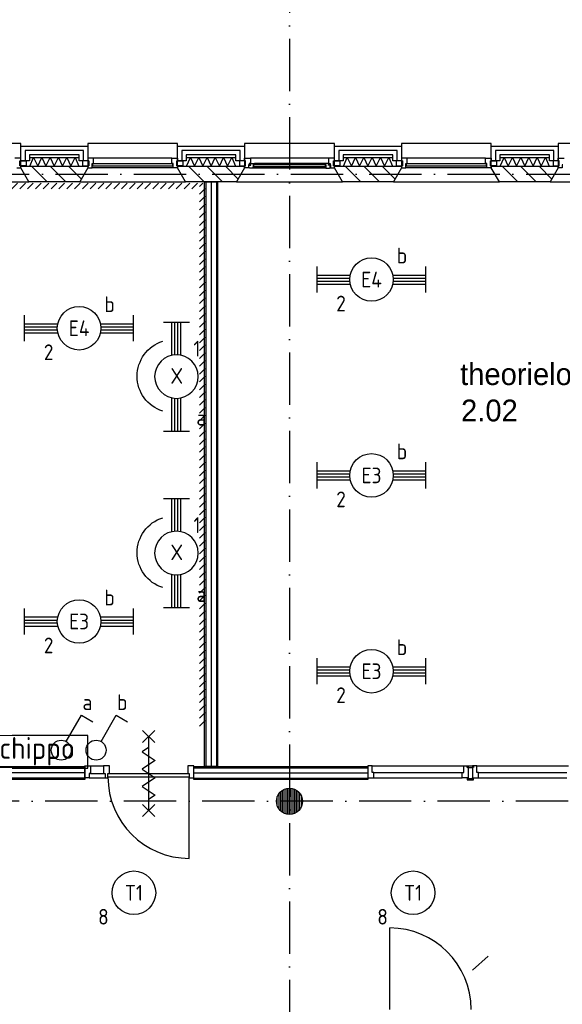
# Model space of a CAD drawing. Header units: millimetres. Extents: x 89505 to 240707, y 191 to 84291.
# Tile 45 of 50: x 211508 to 217736, y 48333 to 59635. Entities that reach past the tile are written whole.
import ezdxf
from ezdxf.enums import TextEntityAlignment as Align

# ---------------------------------------------------------------- set-up
doc = ezdxf.new("R2010")
doc.units = ezdxf.units.MM
doc.header["$LTSCALE"] = 100
doc.linetypes.add('DASHDOT', pattern=[9, 6, -1.5, 0, -1.5])
doc.layers.get('0').update_dxf_attribs({"linetype": 'CONTINUOUS'})
for name, color, linetype in [('AL$7----_STRAMIEN', 1, 'DASHDOT'), ('AL21----_BUITENWAND', 4, 'CONTINUOUS'), ('AL21K---_ISOLATIE', 1, 'CONTINUOUS'), ('AL22----_BINNENWAND', 7, 'CONTINUOUS'), ('AL28----_KONSTRUKTIE', 3, 'CONTINUOUS'), ('AL31----_BUITENKOZ', 7, 'CONTINUOUS'), ('AL32----_BINNENKOZ', 9, 'CONTINUOUS'), ('AL32----_DRAAIRICHTING', 1, 'CONTINUOUS'), ('AL65----_BEVEILIGING', 7, 'CONTINUOUS'), ('ALL-----_REFLIJNEN', 8, 'CONTINUOUS'), ('ALXA3---_VOLZWART', 14, 'CONTINUOUS'), ('ALXAA---_GEWBETON', 12, 'CONTINUOUS'), ('ALXAB---_PREFABBETON', 1, 'CONTINUOUS'), ('BOUW', 8, 'CONTINUOUS'), ('EA61303-_ARCEER', 1, 'CONTINUOUS'), ('EB62202-_ATTRIB', 2, 'CONTINUOUS'), ('EB63101-_ATTRIB', 2, 'CONTINUOUS'), ('EB6522--_ATTRIB', 2, 'CONTINUOUS'), ('EL62202-_KRACHT-SCH', 3, 'CONTINUOUS'), ('EL63101-_LICHT-ARM', 3, 'CONTINUOUS'), ('EL63101-LICHT-ARM', 3, 'CONTINUOUS'), ('EL6522--_TOEGCTRL', 170, 'CONTINUOUS')]:
    doc.layers.add(name, color=color, linetype=linetype)
doc.styles.add('1_8', font='ISO', dxfattribs={"height": 1.8})
doc.styles.add('BURO-025', font='BUROFONT.shx', dxfattribs={"height": 250})
doc.styles.add('NORATT', font='ISO.shx')

# ---------------------------------------------------------------- blocks, each defined once
blk = doc.blocks.new('EJ3T20')
at = {"color": 0}
for p, q in [((-6.25, -1.5), (-6.25, 1.5)), ((6.25, -1.5), (6.25, 1.5)), ((-6.25, 0.52), (-2.44, 0.52)), ((-6.25, 0.17), (-2.49, 0.17)), ((2.44, 0.52), (6.25, 0.52)), ((2.49, 0.17), (6.25, 0.17)), ((-6.25, -0.17), (-2.49, -0.17)), ((-6.25, -0.52), (-2.44, -0.52)), ((2.44, -0.52), (6.25, -0.52)), ((2.49, -0.17), (6.25, -0.17))]:
    blk.add_line(p, q, dxfattribs=at)
blk.add_circle((0, 0), 2.5, dxfattribs=at)
at = {"color": 6, "style": '1_8'}
for tag, flags, p in [('SCHAK', 8, (3.5, 2.75)), ('A_CODE', 8, (0, 0)), ('GROEP', 8, (-3.5, -2.75)), ('KAST', 9, (3.5, -2.75))]:
    blk.add_attdef(tag, text='', height=1.8, dxfattribs=dict(at, flags=flags)).set_placement(p, align=Align.MIDDLE)
blk = doc.blocks.new('ES3S1')
blk.add_lwpolyline([(0.58, 1), (2.31, 4), (3.61, 3.25)])
blk.add_circle((0, 0), 1.15)
at = {"style": '1_8'}
for tag, flags, p in [('SCHAK', 8, (3, 5.5)), ('KAST', 9, (-3, 0.5)), ('M_CODE', 9, (0, 0)), ('DOEL', 9, (-3, -2)), ('GROEP', 9, (-3, -4.5))]:
    blk.add_attdef(tag, text='', height=1.8, dxfattribs=dict(at, flags=flags)).set_placement(p, align=Align.MIDDLE_CENTER)
blk = doc.blocks.new('ES3G00')
blk.add_circle((0, 0), 2.5)
at = {"color": 6, "style": '1_8'}
for tag, flags, p in [('SCHAK', 8, (3.5, 2.75)), ('A_CODE', 8, (0, 0)), ('GROEP', 8, (-3.5, -2.75)), ('KAST', 9, (3.5, -2.75))]:
    blk.add_attdef(tag, text='', height=1.8, dxfattribs=dict(at, flags=flags)).set_placement(p, align=Align.MIDDLE)
blk = doc.blocks.new('PENDEL')
at = {"color": 0}
for p, q in [((-6.25, -1.5), (-6.25, 1.5)), ((6.25, -1.5), (6.25, 1.5)), ((-6.25, 0.52), (-2.44, 0.52)), ((-6.25, 0.18), (-2.49, 0.18)), ((2.44, 0.52), (6.25, 0.52)), ((2.49, 0.18), (6.25, 0.18)), ((-6.25, -0.18), (-2.49, -0.18)), ((-6.25, -0.52), (-2.44, -0.52)), ((2.44, -0.52), (6.25, -0.52)), ((2.49, -0.18), (6.25, -0.18))]:
    blk.add_line(p, q, dxfattribs=at)
blk.add_circle((0, 0), 2.5, dxfattribs=at)
at = {"layer": 'EL63101-_LICHT-ARM'}
blk.add_arc((0.04, -0.3), 4.21, 197.6135, 342.3865, dxfattribs=at)
at = {"color": 6, "style": '1_8'}
for tag, flags, p in [('SCHAK', 8, (3.5, 2.75)), ('A_CODE', 8, (0, 0)), ('GROEP', 8, (-3.5, -2.75)), ('KAST', 9, (3.5, -2.75))]:
    blk.add_attdef(tag, text='', height=1.8, dxfattribs=dict(at, flags=flags)).set_placement(p, align=Align.MIDDLE)
at = {"style": '1_8', "flags": 8}
blk.add_attdef('M_CODE', text='', height=3.6, dxfattribs=at).set_placement((0, 0), align=Align.MIDDLE_CENTER)
blk = doc.blocks.new('A$C1FCF4BCA')
at = {"layer": 'EA61303-_ARCEER'}
h = blk.add_hatch(dxfattribs=at)
h.set_pattern_fill('ANSI31', color=256, scale=20, angle=180, style=0)
h.set_pattern_definition([(225, (-1667.2, 7058.146), (44.90128, -44.90128), [])])
h.paths.add_polyline_path([(-1667, 7026), (-1667, 7091), (16055, 7091), (16055, 7026)])
h = blk.add_hatch(dxfattribs=at)
h.set_pattern_fill('ANSI31', color=256, scale=20, style=0)
h.set_pattern_definition([(45, (16087.3, 7058.146), (-44.9, 44.9), [])])
h.paths.add_polyline_path([(16055, 7091), (16120, 7091), (16120, 7026), (16055, 7026)])
h = blk.add_hatch(dxfattribs=at)
h.set_pattern_fill('ANSI31', color=256, scale=20, angle=180, style=0)
h.set_pattern_definition([(225, (-1699.7, 7058.146), (44.90128, -44.90128), [])])
h.paths.add_polyline_path([(16055, 7026), (16120, 7026), (16120, 857), (16055, 857)])
blk = doc.blocks.new('ES652245')
at = {"color": 0}
blk.add_lwpolyline([(-5.625, 1.875), (-5.625, -1.875), (5.625, -1.875), (5.625, 1.875), (-5.625, 1.875)], dxfattribs=at)
at = {"style": 'NORATT'}
for tag, flags, p in [('PANEEL', 9, (0, 3)), ('GRP', 8, (0, -5)), ('RUIMTE', 9, (0, -7.5))]:
    blk.add_attdef(tag, text='', height=1.8, dxfattribs=dict(at, flags=flags)).set_placement(p, align=Align.MIDDLE_LEFT)
at = {"style": 'NORATT', "flags": 8}
for tag, height in [('CODE', 2.5), ('M_CODE', 1.8)]:
    blk.add_attdef(tag, text='', height=height, dxfattribs=at).set_placement((0, 0), align=Align.MIDDLE_CENTER)

msp = doc.modelspace()

# ---------------------------------------------------------------- linework, layer by layer
at = {"layer": 'AL$7----_STRAMIEN', "color": 1}
for p, q in [((214605, 76516), (214605, 40112)), ((89505, 57863), (239410, 57863)), ((216706, 48725), (216886, 48885))]:
    msp.add_line(p, q, dxfattribs=at)
msp.add_lwpolyline([(239405, 50663), (89505, 50663)], dxfattribs=at)
at = {"layer": 'AL21----_BUITENWAND', "color": 8}
for p, q in [((211520, 58183), (212290, 58183)), ((211520, 58014), (211520, 58183)), ((212290, 58183), (212290, 58014)), ((213320, 58183), (214090, 58183)), ((213320, 58014), (213320, 58183)), ((214090, 58183), (214090, 58014)), ((215120, 58183), (215890, 58183)), ((215120, 58014), (215120, 58183)), ((215890, 58183), (215890, 58014)), ((216920, 58183), (217690, 58183)), ((216920, 58014), (216920, 58183)), ((217690, 58183), (217690, 58014)), ((211620, 58014), (211520, 58014)), ((212190, 58083), (211620, 58083)), ((211620, 58083), (211620, 58014)), ((212190, 58014), (212190, 58083)), ((212290, 58014), (212190, 58014)), ((213420, 58014), (213320, 58014)), ((213420, 58083), (213420, 58014)), ((213990, 58083), (213420, 58083)), ((213990, 58014), (213990, 58083)), ((214090, 58014), (213990, 58014)), ((215220, 58014), (215120, 58014)), ((215220, 58083), (215220, 58014)), ((215790, 58083), (215220, 58083)), ((215790, 58014), (215790, 58083)), ((215890, 58014), (215790, 58014)), ((217020, 58014), (216920, 58014)), ((217020, 58083), (217020, 58014)), ((217590, 58083), (217020, 58083)), ((217590, 58014), (217590, 58083)), ((217690, 58014), (217590, 58014))]:
    msp.add_line(p, q, dxfattribs=at)
at = {"layer": 'AL21K---_ISOLATIE', "color": 8, "linetype": 'Continuous'}
for p, q in [((211620, 58053), (212190, 58053)), ((211624, 57953), (211668, 58053)), ((211668, 58053), (211715, 57953)), ((211715, 57953), (211763, 58053)), ((211763, 58053), (211810, 57953)), ((211810, 57953), (211858, 58053)), ((211858, 58053), (211905, 57953)), ((211905, 57953), (211953, 58053)), ((211953, 58053), (212000, 57953)), ((212000, 57953), (212048, 58053)), ((212048, 58053), (212095, 57953)), ((212095, 57953), (212143, 58053)), ((212143, 58053), (212186, 57953)), ((213420, 58053), (213990, 58053)), ((213424, 57953), (213468, 58053)), ((213468, 58053), (213515, 57953)), ((213515, 57953), (213563, 58053)), ((213563, 58053), (213610, 57953)), ((213610, 57953), (213658, 58053)), ((213658, 58053), (213705, 57953)), ((213705, 57953), (213753, 58053)), ((213753, 58053), (213800, 57953)), ((213800, 57953), (213848, 58053)), ((213848, 58053), (213895, 57953)), ((213895, 57953), (213943, 58053)), ((213943, 58053), (213986, 57953)), ((215220, 58053), (215790, 58053)), ((215224, 57953), (215268, 58053)), ((215268, 58053), (215315, 57953)), ((215315, 57953), (215363, 58053)), ((215363, 58053), (215410, 57953)), ((215410, 57953), (215458, 58053)), ((215458, 58053), (215505, 57953)), ((215505, 57953), (215553, 58053)), ((215553, 58053), (215600, 57953)), ((215600, 57953), (215648, 58053)), ((215648, 58053), (215695, 57953)), ((215695, 57953), (215743, 58053)), ((215743, 58053), (215786, 57953)), ((217020, 58053), (217590, 58053)), ((217024, 57953), (217068, 58053)), ((217068, 58053), (217115, 57953)), ((217115, 57953), (217163, 58053)), ((217163, 58053), (217210, 57953)), ((217210, 57953), (217258, 58053)), ((217258, 58053), (217305, 57953)), ((217305, 57953), (217353, 58053)), ((217353, 58053), (217400, 57953)), ((217400, 57953), (217448, 58053)), ((217448, 58053), (217495, 57953)), ((217495, 57953), (217543, 58053)), ((217543, 58053), (217586, 57953)), ((211620, 57953), (212190, 57953)), ((213420, 57953), (213990, 57953)), ((215220, 57953), (215790, 57953)), ((217020, 57953), (217590, 57953))]:
    msp.add_line(p, q, dxfattribs=at)
at = {"layer": 'AL22----_BINNENWAND', "color": 8}
for p, q in [((213630, 51063), (213630, 57773)), ((213630, 57773), (213780, 57773)), ((213780, 57773), (213780, 51063)), ((210655, 51063), (212254, 51063)), ((212254, 51063), (212254, 50913)), ((213505, 51063), (215505, 51063)), ((213505, 50913), (213505, 51063)), ((213780, 51063), (213630, 51063)), ((215505, 51063), (215505, 50913)), ((212254, 50913), (210655, 50913)), ((215505, 50913), (213505, 50913))]:
    msp.add_line(p, q, dxfattribs=at)
at = {"layer": 'AL22----_BINNENWAND', "color": 8, "linetype": 'Continuous'}
for p, q in [((213645, 57773), (213645, 51063)), ((213765, 57773), (213765, 51063)), ((212254, 51048), (210655, 51048)), ((213505, 51048), (215505, 51048)), ((212254, 50928), (210655, 50928)), ((213505, 50928), (215505, 50928))]:
    msp.add_line(p, q, dxfattribs=at)
at = {"layer": 'AL28----_KONSTRUKTIE', "color": 8}
for p, q in [((211520, 57953), (212290, 57953)), ((211520, 57933), (211520, 57953)), ((211613, 57773), (211520, 57933)), ((212290, 57933), (212198, 57773)), ((212290, 57953), (212290, 57933)), ((213320, 57953), (214090, 57953)), ((213320, 57933), (213320, 57953)), ((213413, 57773), (213320, 57933)), ((214090, 57933), (213998, 57773)), ((214090, 57953), (214090, 57933)), ((215120, 57953), (215890, 57953)), ((215120, 57933), (215120, 57953)), ((215213, 57773), (215120, 57933)), ((215890, 57933), (215798, 57773)), ((215890, 57953), (215890, 57933)), ((216920, 57953), (217690, 57953)), ((216920, 57933), (216920, 57953)), ((217013, 57773), (216920, 57933)), ((217690, 57933), (217598, 57773)), ((217690, 57953), (217690, 57933)), ((212198, 57773), (211613, 57773)), ((213998, 57773), (213413, 57773)), ((215798, 57773), (215213, 57773)), ((217598, 57773), (217013, 57773))]:
    msp.add_line(p, q, dxfattribs=at)
msp.add_circle((214605, 50663), 150, dxfattribs=at)
at = {"layer": 'AL31----_BUITENKOZ', "color": 8}
for p, q in [((211520, 58213), (210490, 58213)), ((211520, 57933), (211520, 58213)), ((212290, 58213), (212290, 57933)), ((213320, 58213), (212290, 58213)), ((213320, 57933), (213320, 58213)), ((214090, 58213), (214090, 57933)), ((215120, 58213), (214090, 58213)), ((215120, 57933), (215120, 58213)), ((215890, 58213), (215890, 57933)), ((216920, 58213), (215890, 58213)), ((216920, 57933), (216920, 58213)), ((218720, 58213), (217690, 58213)), ((217690, 58213), (217690, 57933)), ((211520, 58047), (211453, 58047)), ((211510, 58014), (211520, 58014)), ((211510, 57958), (211510, 58014)), ((211510, 58014), (211581, 58014)), ((211510, 57958), (211510, 58014)), ((211520, 58014), (211520, 58047)), ((211581, 58014), (211581, 57958)), ((212229, 58014), (212229, 57958)), ((212300, 58014), (212229, 58014)), ((212300, 57958), (212300, 58014)), ((213253, 58047), (212357, 58047)), ((213310, 58014), (213381, 58014)), ((213310, 57958), (213310, 58014)), ((213381, 58014), (213381, 57958)), ((214029, 58014), (214029, 57958)), ((214100, 58014), (214029, 58014)), ((214090, 58047), (214157, 58047)), ((214090, 58014), (214090, 58047)), ((214100, 58014), (214090, 58014)), ((214100, 57958), (214100, 58014)), ((214100, 57958), (214100, 58014)), ((214140, 57984), (214140, 57969)), ((214157, 57984), (214140, 57984)), ((214152, 57984), (214157, 57984)), ((214152, 57969), (214152, 57984)), ((215053, 58047), (214157, 58047)), ((214157, 58047), (214157, 57984)), ((214157, 57984), (214204, 57984)), ((215006, 57984), (214204, 57984)), ((214204, 57984), (214206, 57971)), ((215006, 57984), (215004, 57971)), ((215053, 57984), (215006, 57984)), ((215053, 58047), (215053, 57984)), ((215120, 58047), (215053, 58047)), ((215058, 57984), (215053, 57984)), ((215053, 57984), (215070, 57984)), ((215058, 57969), (215058, 57984)), ((215070, 57984), (215070, 57969)), ((215110, 58014), (215120, 58014)), ((215110, 57958), (215110, 58014)), ((215110, 58014), (215181, 58014)), ((215110, 57958), (215110, 58014)), ((215120, 58014), (215120, 58047)), ((215181, 58014), (215181, 57958)), ((215829, 58014), (215829, 57958)), ((215900, 58014), (215829, 58014)), ((215900, 57958), (215900, 58014)), ((216853, 58047), (215957, 58047)), ((216910, 58014), (216981, 58014)), ((216910, 57958), (216910, 58014)), ((216981, 58014), (216981, 57958)), ((217629, 58014), (217629, 57958)), ((217700, 58014), (217629, 58014)), ((217690, 58047), (217757, 58047)), ((217690, 58014), (217690, 58047)), ((217700, 58014), (217690, 58014)), ((217700, 57958), (217700, 58014)), ((217700, 57958), (217700, 58014)), ((211476, 57933), (211520, 57933)), ((211520, 57958), (211510, 57958)), ((211581, 57958), (211510, 57958)), ((211520, 57933), (211520, 57958)), ((211613, 57773), (211520, 57933)), ((212290, 57933), (212198, 57773)), ((212229, 57958), (212300, 57958)), ((213270, 57933), (212340, 57933)), ((213381, 57958), (213310, 57958)), ((213413, 57773), (213320, 57933)), ((214090, 57933), (213998, 57773)), ((214029, 57958), (214100, 57958)), ((214090, 57958), (214100, 57958)), ((214090, 57933), (214090, 57958)), ((214134, 57933), (214090, 57933)), ((214134, 57969), (214134, 57933)), ((214140, 57969), (214134, 57969)), ((214137, 57964), (214160, 57964)), ((214137, 57935), (214137, 57964)), ((214144, 57935), (214137, 57935)), ((214147, 57930), (214144, 57935)), ((214189, 57930), (214147, 57930)), ((214160, 57969), (214152, 57969)), ((214160, 57964), (214160, 57969)), ((214189, 57971), (214189, 57930)), ((214206, 57971), (214189, 57971)), ((214189, 57946), (214206, 57946)), ((214189, 57933), (214189, 57946)), ((214206, 57933), (214189, 57933)), ((215021, 57930), (214189, 57930)), ((214206, 57946), (214206, 57933)), ((215004, 57971), (215021, 57971)), ((215004, 57946), (215004, 57933)), ((215021, 57946), (215004, 57946)), ((215004, 57933), (215021, 57933)), ((215021, 57971), (215021, 57930)), ((215021, 57933), (215021, 57946)), ((215021, 57930), (215063, 57930)), ((215050, 57969), (215058, 57969)), ((215050, 57964), (215050, 57969)), ((215073, 57964), (215050, 57964)), ((215063, 57930), (215066, 57935)), ((215066, 57935), (215073, 57935)), ((215070, 57969), (215076, 57969)), ((215073, 57935), (215073, 57964)), ((215076, 57969), (215076, 57933)), ((215076, 57933), (215120, 57933)), ((215120, 57958), (215110, 57958)), ((215181, 57958), (215110, 57958)), ((215120, 57933), (215120, 57958)), ((215213, 57773), (215120, 57933)), ((215890, 57933), (215798, 57773)), ((215829, 57958), (215900, 57958)), ((216870, 57933), (215940, 57933)), ((216981, 57958), (216910, 57958)), ((217013, 57773), (216920, 57933)), ((217690, 57933), (217598, 57773)), ((217629, 57958), (217700, 57958)), ((217690, 57958), (217700, 57958)), ((217690, 57933), (217690, 57958)), ((217734, 57933), (217690, 57933)), ((217734, 57969), (217734, 57933)), ((217740, 57969), (217734, 57969)), ((210398, 57773), (211613, 57773)), ((212198, 57773), (213413, 57773)), ((213998, 57773), (215213, 57773)), ((215798, 57773), (217013, 57773)), ((217598, 57773), (218813, 57773))]:
    msp.add_line(p, q, dxfattribs=at)
at = {"layer": 'AL31----_BUITENKOZ', "color": 8, "linetype": 'Continuous'}
for p, q in [((212290, 58047), (212290, 58014)), ((212357, 58047), (212290, 58047)), ((212290, 58014), (212300, 58014)), ((212300, 58014), (212300, 57958)), ((212340, 57984), (212357, 57984)), ((212340, 57933), (212340, 57984)), ((212345, 57980), (212345, 57959)), ((213265, 57980), (212345, 57980)), ((212357, 58047), (212357, 58047)), ((212357, 58047), (212357, 58047)), ((212357, 58047), (212357, 58047)), ((212357, 58047), (212357, 58047)), ((212357, 57984), (212357, 58047)), ((213253, 58047), (213320, 58047)), ((213253, 58047), (213253, 58047)), ((213253, 58047), (213253, 58047)), ((213253, 58047), (213253, 58047)), ((213253, 58047), (213253, 58047)), ((213253, 57984), (213253, 58047)), ((213270, 57984), (213253, 57984)), ((213265, 57959), (213265, 57980)), ((213270, 57933), (213270, 57984)), ((213310, 58014), (213310, 57958)), ((213320, 58014), (213310, 58014)), ((213320, 58047), (213320, 58014)), ((215890, 58047), (215890, 58014)), ((215957, 58047), (215890, 58047)), ((215890, 58014), (215900, 58014)), ((215900, 58014), (215900, 57958)), ((215940, 57984), (215957, 57984)), ((215940, 57933), (215940, 57984)), ((215945, 57980), (215945, 57959)), ((216865, 57980), (215945, 57980)), ((215957, 58047), (215957, 58047)), ((215957, 58047), (215957, 58047)), ((215957, 58047), (215957, 58047)), ((215957, 58047), (215957, 58047)), ((215957, 57984), (215957, 58047)), ((216853, 58047), (216920, 58047)), ((216853, 58047), (216853, 58047)), ((216853, 58047), (216853, 58047)), ((216853, 58047), (216853, 58047)), ((216853, 58047), (216853, 58047)), ((216853, 57984), (216853, 58047)), ((216870, 57984), (216853, 57984)), ((216865, 57959), (216865, 57980)), ((216870, 57933), (216870, 57984)), ((216910, 58014), (216910, 57958)), ((216920, 58014), (216910, 58014)), ((216920, 58047), (216920, 58014)), ((212290, 57958), (212290, 57933)), ((212290, 57958), (212290, 57958)), ((212300, 57958), (212290, 57958)), ((212290, 57933), (212340, 57933)), ((212340, 57933), (212340, 57933)), ((212345, 57959), (213265, 57959)), ((213320, 57933), (213270, 57933)), ((213270, 57933), (213270, 57933)), ((213310, 57958), (213320, 57958)), ((213320, 57958), (213320, 57933)), ((213320, 57958), (213320, 57958)), ((214191, 57969), (214191, 57948)), ((215019, 57969), (214191, 57969)), ((214191, 57948), (215019, 57948)), ((215019, 57948), (215019, 57969)), ((215890, 57958), (215890, 57933)), ((215890, 57958), (215890, 57958)), ((215900, 57958), (215890, 57958)), ((215890, 57933), (215940, 57933)), ((215940, 57933), (215940, 57933)), ((215945, 57959), (216865, 57959)), ((216920, 57933), (216870, 57933)), ((216870, 57933), (216870, 57933)), ((216910, 57958), (216920, 57958)), ((216920, 57958), (216920, 57933)), ((216920, 57958), (216920, 57958))]:
    msp.add_line(p, q, dxfattribs=at)
at = {"layer": 'AL32----_BINNENKOZ', "color": 8}
for p, q in [((212254, 51070), (212321, 51070)), ((212254, 50931), (212254, 51070)), ((212304, 50982), (212304, 50931)), ((212321, 50982), (212304, 50982)), ((212321, 51070), (212471, 51070)), ((212321, 51070), (212321, 50982)), ((212321, 50982), (212471, 50982)), ((212471, 51070), (212471, 50982)), ((212538, 51070), (212471, 51070)), ((212471, 50982), (212488, 50982)), ((212488, 50982), (212488, 50931)), ((212521, 50982), (212538, 50982)), ((212521, 50931), (212521, 50982)), ((212521, 50982), (213455, 50982)), ((212538, 50982), (212538, 51070)), ((213438, 51070), (213438, 50982)), ((213505, 51070), (213438, 51070)), ((213438, 50982), (213455, 50982)), ((213455, 50982), (213455, 50931)), ((213505, 50931), (213505, 51070)), ((215555, 51070), (215505, 51070)), ((215505, 51070), (215505, 50931)), ((215555, 50994), (215555, 51070)), ((215555, 51070), (216605, 51070)), ((215572, 50994), (215555, 50994)), ((215572, 50931), (215572, 50994)), ((215572, 50994), (216588, 50994)), ((216588, 50994), (216605, 50994)), ((216588, 50931), (216588, 50994)), ((216605, 51070), (216655, 51070)), ((216605, 50994), (216605, 51070)), ((216643, 51069), (216705, 51069)), ((216643, 51051), (216643, 51069)), ((216655, 51051), (216643, 51051)), ((216655, 51070), (216655, 50931)), ((216655, 51051), (216705, 51051)), ((216655, 51045), (216655, 51051)), ((216755, 51070), (216705, 51070)), ((216705, 51070), (216705, 50931)), ((216705, 51069), (216718, 51069)), ((216705, 51051), (216705, 51045)), ((216718, 51069), (216718, 51051)), ((216755, 50994), (216755, 51070)), ((216755, 51070), (217805, 51070)), ((216772, 50994), (216755, 50994)), ((216772, 50931), (216772, 50994)), ((216772, 50994), (217788, 50994)), ((212304, 50931), (212254, 50931)), ((212304, 50931), (212488, 50931)), ((212488, 50931), (212521, 50931)), ((212488, 50931), (212521, 50931)), ((212521, 50942), (213455, 50942)), ((213455, 50931), (213505, 50931)), ((215505, 50931), (215572, 50931)), ((215572, 50931), (216588, 50931)), ((216655, 50931), (216588, 50931)), ((216643, 50926), (216643, 50908)), ((216655, 50926), (216643, 50926)), ((216643, 50908), (216705, 50908)), ((216655, 50931), (216655, 50926)), ((216655, 50926), (216705, 50926)), ((216705, 50926), (216705, 50931)), ((216705, 50931), (216772, 50931)), ((216705, 50908), (216718, 50908)), ((216718, 50908), (216718, 50926)), ((216772, 50931), (217788, 50931))]:
    msp.add_line(p, q, dxfattribs=at)
at = {"layer": 'AL32----_DRAAIRICHTING', "color": 8}
for p, q in [((213455, 50008), (213455, 50942)), ((215755, 48275), (215755, 49209))]:
    msp.add_line(p, q, dxfattribs=at)
for centre, start, end in [((213455, 50942), 180, 270), ((215755, 48275), 0, 90)]:
    msp.add_arc(centre, 934, start, end, dxfattribs=at)
at = {"layer": 'AL65----_BEVEILIGING', "color": 8, "linetype": 'Continuous'}
for points in [[(213058, 51477), (212918, 51337)], [(212918, 51477), (213058, 51337)], [(212988, 51407), (212988, 50557)], [(212988, 51282), (212913, 51232), (213063, 51132), (212988, 51082)], [(212988, 51082), (212913, 51032), (213063, 50932), (212988, 50882)], [(212988, 50882), (212913, 50832), (213063, 50732), (212988, 50682)], [(213058, 50627), (212918, 50487)], [(212918, 50627), (213058, 50487)]]:
    msp.add_lwpolyline(points, dxfattribs=at)
at = {"layer": 'ALL-----_REFLIJNEN', "color": 8, "linetype": 'Continuous'}
for p, q in [((212240, 58133), (211570, 58133)), ((211570, 58133), (211570, 58014)), ((212240, 58014), (212240, 58133)), ((213370, 58133), (213370, 58014)), ((214040, 58133), (213370, 58133)), ((214040, 58014), (214040, 58133)), ((215840, 58133), (215170, 58133)), ((215170, 58133), (215170, 58014)), ((215840, 58014), (215840, 58133)), ((216970, 58133), (216970, 58014)), ((217640, 58133), (216970, 58133)), ((217640, 58014), (217640, 58133)), ((213705, 57773), (213705, 51063)), ((212254, 50988), (210655, 50988)), ((213505, 50988), (215505, 50988))]:
    msp.add_line(p, q, dxfattribs=at)
at = {"layer": 'ALXA3---_VOLZWART', "color": 8}
for p, q in [((212240, 58133), (211570, 58133)), ((211570, 58133), (211570, 58014)), ((212240, 58014), (212240, 58133)), ((213370, 58133), (213370, 58014)), ((214040, 58133), (213370, 58133)), ((214040, 58014), (214040, 58133)), ((215840, 58133), (215170, 58133)), ((215170, 58133), (215170, 58014)), ((215840, 58014), (215840, 58133)), ((216970, 58133), (216970, 58014)), ((217640, 58133), (216970, 58133)), ((217640, 58014), (217640, 58133))]:
    msp.add_line(p, q, dxfattribs=at)
at = {"layer": 'ALXAA---_GEWBETON', "color": 8}
for p, q in [((214485, 50573), (214485, 50753)), ((214505, 50552), (214505, 50775)), ((214525, 50537), (214525, 50790)), ((214545, 50526), (214545, 50801)), ((214565, 50519), (214565, 50808)), ((214585, 50515), (214585, 50812)), ((214605, 50513), (214605, 50813)), ((214625, 50515), (214625, 50812)), ((214645, 50519), (214645, 50808)), ((214665, 50526), (214665, 50801)), ((214685, 50537), (214685, 50790)), ((214705, 50552), (214705, 50775)), ((214725, 50573), (214725, 50753)), ((214465, 50610), (214465, 50717)), ((214745, 50610), (214745, 50717))]:
    msp.add_line(p, q, dxfattribs=at)
at = {"layer": 'ALXAB---_PREFABBETON', "color": 8}
for p, q in [((211645, 57953), (211825, 57773)), ((211857, 57953), (212037, 57773)), ((212069, 57953), (212216, 57806)), ((212281, 57953), (212290, 57944)), ((213445, 57953), (213625, 57773)), ((213657, 57953), (213837, 57773)), ((213869, 57953), (214016, 57806)), ((214081, 57953), (214090, 57944)), ((215245, 57953), (215425, 57773)), ((215457, 57953), (215637, 57773)), ((215669, 57953), (215816, 57806)), ((215881, 57953), (215890, 57944)), ((217045, 57953), (217225, 57773)), ((217257, 57953), (217437, 57773)), ((217469, 57953), (217616, 57806)), ((217681, 57953), (217690, 57944))]:
    msp.add_line(p, q, dxfattribs=at)

# ---------------------------------------------------------------- block references
at = {"layer": 'EA61303-_ARCEER'}
msp.add_blockref('A$C1FCF4BCA', (197518, 50666), dxfattribs=at)
at = {"layer": 'EL62202-_KRACHT-SCH'}
ref = msp.add_blockref('ES3S1', (212385, 51250, 1050), dxfattribs=dict(at, xscale=100, yscale=100, zscale=100))
ref.add_attrib('SCHAK', 'b', dxfattribs={"layer": 'EB62202-_ATTRIB', "color": 1, "height": 180, "style": '1_8', "flags": 8}).set_placement((212685, 51800, 1050), align=Align.MIDDLE_CENTER)
ref = msp.add_blockref('ES3S1', (211985, 51250, 1050), dxfattribs=dict(at, xscale=100, yscale=100, zscale=100))
ref.add_attrib('SCHAK', 'a', dxfattribs={"layer": 'EB62202-_ATTRIB', "color": 1, "height": 180, "style": '1_8', "flags": 8}).set_placement((212285, 51800, 1050), align=Align.MIDDLE_CENTER)
at = {"layer": 'EL63101-_LICHT-ARM'}
ref = msp.add_blockref('EJ3T20', (215546, 56652, 3500), dxfattribs=dict(at, xscale=100, yscale=100, zscale=100))
ref.add_attrib('A_CODE', 'E4', dxfattribs={"layer": 'EB63101-_ATTRIB', "color": 1, "height": 180, "style": '1_8', "flags": 8}).set_placement((215546, 56652, 3500), align=Align.MIDDLE)
ref.add_attrib('GROEP', '2', dxfattribs={"layer": 'EB63101-_ATTRIB', "color": 1, "height": 180, "style": '1_8', "flags": 8}).set_placement((215196, 56377, 3500), align=Align.MIDDLE)
ref.add_attrib('SCHAK', 'b', dxfattribs={"layer": 'EB63101-_ATTRIB', "color": 1, "height": 180, "style": '1_8', "flags": 8}).set_placement((215896, 56927, 3500), align=Align.MIDDLE)
ref = msp.add_blockref('EJ3T20', (212190, 56093, 3500), dxfattribs=dict(at, xscale=100, yscale=100, zscale=100))
ref.add_attrib('A_CODE', 'E4', dxfattribs={"layer": 'EB63101-_ATTRIB', "color": 1, "height": 180, "style": '1_8', "flags": 8}).set_placement((212190, 56093, 3500), align=Align.MIDDLE)
ref.add_attrib('GROEP', '2', dxfattribs={"layer": 'EB63101-_ATTRIB', "color": 1, "height": 180, "style": '1_8', "flags": 8}).set_placement((211840, 55818, 3500), align=Align.MIDDLE)
ref.add_attrib('SCHAK', 'b', dxfattribs={"layer": 'EB63101-_ATTRIB', "color": 1, "height": 180, "style": '1_8', "flags": 8}).set_placement((212540, 56368, 3500), align=Align.MIDDLE)
ref = msp.add_blockref('EJ3T20', (215546, 54404, 3500), dxfattribs=dict(at, xscale=100, yscale=100, zscale=100))
ref.add_attrib('A_CODE', 'E3', dxfattribs={"layer": 'EB63101-_ATTRIB', "color": 1, "height": 180, "style": '1_8', "flags": 8}).set_placement((215546, 54404, 3500), align=Align.MIDDLE)
ref.add_attrib('GROEP', '2', dxfattribs={"layer": 'EB63101-_ATTRIB', "color": 1, "height": 180, "style": '1_8', "flags": 8}).set_placement((215196, 54129, 3500), align=Align.MIDDLE)
ref.add_attrib('SCHAK', 'b', dxfattribs={"layer": 'EB63101-_ATTRIB', "color": 1, "height": 180, "style": '1_8', "flags": 8}).set_placement((215896, 54679, 3500), align=Align.MIDDLE)
ref = msp.add_blockref('EJ3T20', (212190, 52727, 3500), dxfattribs=dict(at, xscale=100, yscale=100, zscale=100))
ref.add_attrib('A_CODE', 'E3', dxfattribs={"layer": 'EB63101-_ATTRIB', "color": 1, "height": 180, "style": '1_8', "flags": 8}).set_placement((212190, 52727, 3500), align=Align.MIDDLE)
ref.add_attrib('GROEP', '2', dxfattribs={"layer": 'EB63101-_ATTRIB', "color": 1, "height": 180, "style": '1_8', "flags": 8}).set_placement((211840, 52452, 3500), align=Align.MIDDLE)
ref.add_attrib('SCHAK', 'b', dxfattribs={"layer": 'EB63101-_ATTRIB', "color": 1, "height": 180, "style": '1_8', "flags": 8}).set_placement((212540, 53002, 3500), align=Align.MIDDLE)
ref = msp.add_blockref('EJ3T20', (215546, 52156, 3500), dxfattribs=dict(at, xscale=100, yscale=100, zscale=100))
ref.add_attrib('A_CODE', 'E3', dxfattribs={"layer": 'EB63101-_ATTRIB', "color": 1, "height": 180, "style": '1_8', "flags": 8}).set_placement((215546, 52156, 3500), align=Align.MIDDLE)
ref.add_attrib('GROEP', '2', dxfattribs={"layer": 'EB63101-_ATTRIB', "color": 1, "height": 180, "style": '1_8', "flags": 8}).set_placement((215196, 51881, 3500), align=Align.MIDDLE)
ref.add_attrib('SCHAK', 'b', dxfattribs={"layer": 'EB63101-_ATTRIB', "color": 1, "height": 180, "style": '1_8', "flags": 8}).set_placement((215896, 52431, 3500), align=Align.MIDDLE)
ref = msp.add_blockref('ES3G00', (212819, 49613, 3900), dxfattribs=dict(at, xscale=100, yscale=100, zscale=100))
ref.add_attrib('A_CODE', 'T1', dxfattribs={"layer": 'EB63101-_ATTRIB', "color": 1, "height": 180, "style": '1_8', "flags": 8}).set_placement((212819, 49613, 3900), align=Align.MIDDLE)
ref.add_attrib('GROEP', '8', dxfattribs={"layer": 'EB63101-_ATTRIB', "color": 1, "height": 180, "style": '1_8', "flags": 8}).set_placement((212469, 49338, 3900), align=Align.MIDDLE)
ref = msp.add_blockref('ES3G00', (216023, 49613, 3900), dxfattribs=dict(at, xscale=100, yscale=100, zscale=100))
ref.add_attrib('A_CODE', 'T1', dxfattribs={"layer": 'EB63101-_ATTRIB', "color": 1, "height": 180, "style": '1_8', "flags": 8}).set_placement((216023, 49613, 3900), align=Align.MIDDLE)
ref.add_attrib('GROEP', '8', dxfattribs={"layer": 'EB63101-_ATTRIB', "color": 1, "height": 180, "style": '1_8', "flags": 8}).set_placement((215673, 49338, 3900), align=Align.MIDDLE)
at = {"layer": 'EL63101-LICHT-ARM'}
ref = msp.add_blockref('PENDEL', (213307, 55538, 3700), dxfattribs=dict(at, xscale=-100, yscale=100, zscale=100, rotation=270))
ref.add_attrib('SCHAK', 'a ', dxfattribs={"layer": 'EB63101-_ATTRIB', "color": 1, "height": 180, "style": '1_8', "flags": 8}).set_placement((213644, 55066, 3700), align=Align.MIDDLE)
ref.add_attrib('GROEP', '1', dxfattribs={"layer": 'EB63101-_ATTRIB', "color": 1, "height": 180, "style": '1_8', "flags": 8}).set_placement((213542, 55859, 3700), align=Align.MIDDLE)
ref.add_attrib('A_CODE', 'X', dxfattribs={"layer": 'EB63101-_ATTRIB', "color": 1, "height": 180, "style": '1_8', "flags": 8}).set_placement((213311, 55546, 3700), align=Align.MIDDLE)
ref = msp.add_blockref('PENDEL', (213307, 53513, 3700), dxfattribs=dict(at, xscale=-100, yscale=100, zscale=100, rotation=270))
ref.add_attrib('SCHAK', 'a ', dxfattribs={"layer": 'EB63101-_ATTRIB', "color": 1, "height": 180, "style": '1_8', "flags": 8}).set_placement((213644, 53040, 3700), align=Align.MIDDLE)
ref.add_attrib('GROEP', '1', dxfattribs={"layer": 'EB63101-_ATTRIB', "color": 1, "height": 180, "style": '1_8', "flags": 8}).set_placement((213542, 53833, 3700), align=Align.MIDDLE)
ref.add_attrib('A_CODE', 'X', dxfattribs={"layer": 'EB63101-_ATTRIB', "color": 1, "height": 180, "style": '1_8', "flags": 8}).set_placement((213311, 53521, 3700), align=Align.MIDDLE)
at = {"layer": 'EL6522--_TOEGCTRL'}
ref = msp.add_blockref('ES652245', (211727, 51229), dxfattribs=dict(at, xscale=100, yscale=100, zscale=100))
ref.add_attrib('CODE', 'chippo', dxfattribs={"layer": 'EB6522--_ATTRIB', "height": 250, "style": 'NORATT', "flags": 8}).set_placement((211709, 51275), align=Align.MIDDLE_CENTER)

# ---------------------------------------------------------------- texts
at = {"layer": 'BOUW', "style": 'BURO-025'}
for s, p in [('theorielokaal', (216563, 55441)), ('2.02', (216574, 55024))]:
    msp.add_text(s, height=250, dxfattribs=at).set_placement(p)

doc.saveas('drawing.dxf')
